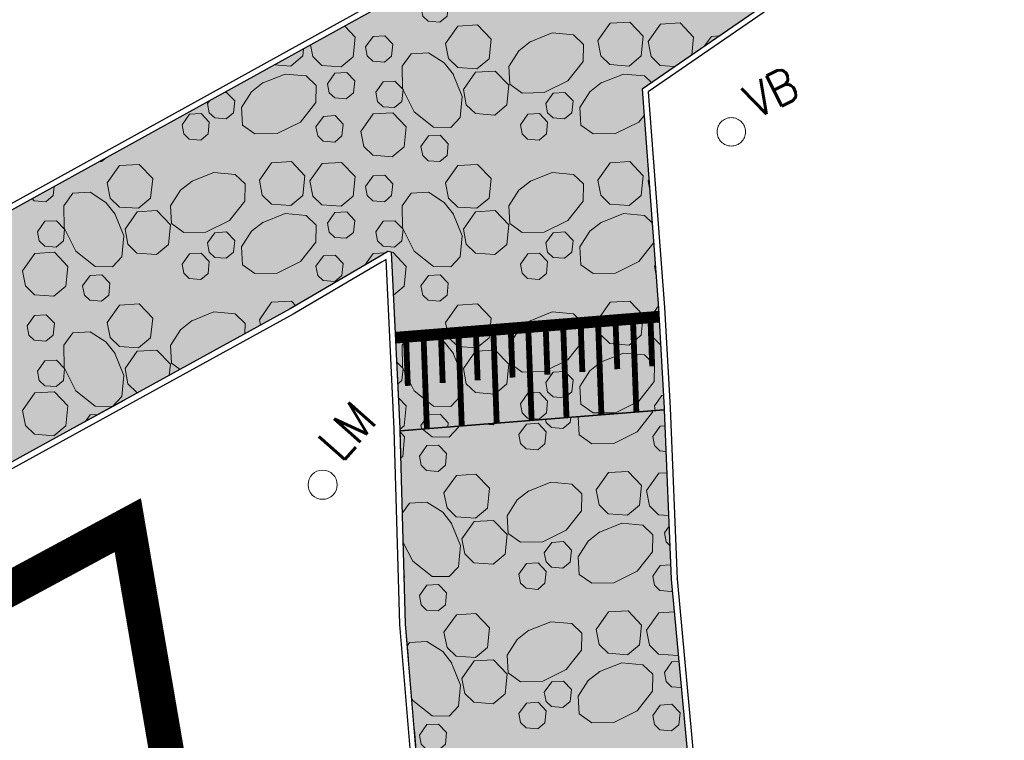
# Model space of a CAD drawing. Header units: metres. Extents: x 148316 to 148653, y 486436 to 486744.
# Tile 10 of 87: x 148396 to 148413, y 486546 to 486558. Entities that reach past the tile are written whole.
import ezdxf

# ---------------------------------------------------------------- set-up
doc = ezdxf.new("R2010")
doc.units = ezdxf.units.M
doc.header["$MEASUREMENT"] = 0
doc.linetypes.add('DGN Style 2', pattern=[3.0576, 1.83456, -1.22304])
for name, color, linetype, lineweight in [('BWR-nieuw-raster-betongranulaat 20%', 254, 'Continuous', 30), ('BWR-verw-band-opsluit 100x200_GV', 6, '1020w', 30), ('BWR-verw-situatie', 214, 'DGN Style 2', 13), ('N-WE-VW-MARKERING_DREMPEL-G', 7, 'Continuous', 30), ('TOP-L-topo objecten punt', 7, 'Continuous', 0), ('WVB-alg-werkgrens', 6, 'Continuous', 53), ('WVB-pen-dik 013', 1, 'Continuous', 0)]:
    doc.layers.add(name, color=color, linetype=linetype, lineweight=lineweight)
doc.styles.add('Style-STANDARD', font='STANDARD.shx')
doc.styles.add('Style-WORKING', font='WORKING.shx')
doc.linetypes.add('1020w', pattern='A,1.8,-0.3,["v",Style-WORKING,S=0.499998,R=0,X=-0.132,Y=-0.187],-2.1', length=4.2)
doc.linetypes.add('betonrugw', pattern='A,1,-1.1,["v",Style-WORKING,S=0.499998,R=0,X=-0.132,Y=-0.187],-2.1', length=4.2)

# ---------------------------------------------------------------- blocks, each defined once
blk = doc.blocks.new('16')
at = {"layer": 'TOP-L-topo objecten punt', "color": 7, "linetype": 'Continuous', "lineweight": 0}
blk.add_circle((0, 0), 0.25, dxfattribs=at)
at = {"layer": 'TOP-L-topo objecten punt', "color": 7, "linetype": 'Continuous', "lineweight": 0, "style": 'Style-STANDARD'}
blk.add_text('LM', height=0.6, dxfattribs=at).set_placement((0.483, 0))
blk = doc.blocks.new('14')
at = {"color": 0, "linetype": 'ByBlock', "lineweight": -2}
blk.add_circle((0, 0), 0.25, dxfattribs=at)
at = {"color": 0, "linetype": 'ByBlock', "lineweight": -2, "style": 'Style-STANDARD'}
blk.add_text('VB', height=0.6, dxfattribs=at).set_placement((0.483, 0))

msp = doc.modelspace()

# ---------------------------------------------------------------- hatches: boundary and pattern name
at = {"layer": 'BWR-nieuw-raster-betongranulaat 20%'}
msp.add_hatch(color=256, dxfattribs=at).paths.add_polyline_path([(148402.604, 486551.092), (148402.459, 486554.116), (148402.395, 486554.128), (148402.237, 486554.035), (148400.721, 486553.145), (148396.138, 486550.624), (148395.445, 486550.243), (148394.065, 486549.403), (148392.273, 486552.907), (148393.697, 486553.603), (148402.115, 486558.251), (148401.987, 486565.719), (148401.865, 486572.257), (148394.199, 486566.633), (148394.3, 486566.518), (148393.832, 486566.187), (148391.487, 486569.233), (148392.769, 486570.183), (148393.614, 486570.797), (148401.836, 486576.775), (148401.913, 486576.831), (148402.053, 486583.234), (148406.712, 486583.112), (148406.709, 486583.063), (148406.533, 486580.127), (148411.61, 486583.658), (148415.117, 486586.097), (148417.412, 486582.847), (148416.905, 486582.575), (148411.327, 486578.853), (148406.411, 486575.573), (148406.494, 486569.071), (148406.593, 486561.312), (148411.104, 486564.465), (148413.534, 486566.164), (148414.815, 486567.143), (148417.076, 486564.021), (148411.223, 486559.992), (148406.756, 486556.917), (148407.038, 486553.161), (148407.134, 486551.445), (148407.135, 486551.412), (148402.605, 486551.052)], flags=0)
at = {"layer": 'BWR-nieuw-raster-betongranulaat 20%', "extrusion": (0, 0, -1)}
msp.add_hatch(color=256, dxfattribs=at).paths.add_polyline_path([(-148407.255, 486548.508), (-148407.634, 486544.408), (-148407.151, 486544.383), (-148407.151, 486544.376), (-148403.455, 486544.134), (-148403.003, 486544.104), (-148402.7, 486547.738), (-148402.605, 486551.052), (-148407.135, 486551.412)], flags=0)

# ---------------------------------------------------------------- linework, layer by layer
at = {"layer": 'BWR-nieuw-raster-betongranulaat 20%', "flags": 128}
for points in [[(148393.697, 486553.603), (148402.115, 486558.251), (148401.987, 486565.719), (148401.865, 486572.257), (148394.199, 486566.633)], [(148411.223, 486559.992), (148406.756, 486556.917), (148407.038, 486553.161), (148407.134, 486551.445), (148407.135, 486551.412), (148402.605, 486551.052), (148402.604, 486551.092), (148402.459, 486554.116), (148402.395, 486554.128), (148402.237, 486554.035), (148400.721, 486553.145), (148396.138, 486550.624), (148395.445, 486550.243)]]:
    msp.add_lwpolyline(points, dxfattribs=at)
msp.add_lwpolyline([(148407.255, 486548.508), (148407.634, 486544.408), (148407.151, 486544.383), (148407.151, 486544.376), (148403.455, 486544.134), (148403.003, 486544.104), (148402.7, 486547.738), (148402.605, 486551.052), (148407.135, 486551.412)], close=True, dxfattribs=at)
at = {"layer": 'BWR-verw-band-opsluit 100x200_GV', "linetype": 'betonrugw', "flags": 128}
for points in [[(148392.229, 486552.997), (148393.651, 486553.692), (148402.014, 486558.309), (148401.887, 486565.717), (148401.769, 486572.062), (148394.265, 486566.558)], [(148417.133, 486563.939), (148411.28, 486559.91), (148406.86, 486556.867), (148407.138, 486553.168), (148407.138, 486553.167), (148407.234, 486551.451), (148407.234, 486551.449), (148407.355, 486548.512), (148407.355, 486548.517), (148407.734, 486544.417)], [(148402.903, 486544.096), (148402.6, 486547.732), (148402.504, 486551.088), (148402.365, 486553.994), (148402.288, 486553.949), (148400.77, 486553.058), (148396.186, 486550.536), (148395.495, 486550.156), (148394.111, 486549.314)]]:
    msp.add_lwpolyline(points, dxfattribs=at)
at = {"layer": 'BWR-verw-situatie'}
for p, q in [((148411.223, 486559.992), (148406.756, 486556.917)), ((148406.756, 486556.917), (148407.038, 486553.161)), ((148407.038, 486553.161), (148407.134, 486551.445)), ((148402.605, 486551.052), (148407.135, 486551.412)), ((148407.134, 486551.445), (148407.255, 486548.508)), ((148407.255, 486548.508), (148407.634, 486544.408))]:
    msp.add_line(p, q, dxfattribs=at)
at = {"layer": 'BWR-verw-situatie', "flags": 128}
for points in [[(148392.273, 486552.907), (148393.697, 486553.603), (148402.115, 486558.251)], [(148403.003, 486544.104), (148402.7, 486547.738), (148402.604, 486551.092), (148402.459, 486554.116), (148402.395, 486554.128), (148402.237, 486554.035), (148400.721, 486553.145), (148396.138, 486550.624), (148395.445, 486550.243), (148394.065, 486549.403)]]:
    msp.add_lwpolyline(points, dxfattribs=at)
at = {"layer": 'N-WE-VW-MARKERING_DREMPEL-G', "flags": 128}
for points, const_width in [([(148407.046, 486553.012), (148402.529, 486552.652)], 0.2), ([(148405.102, 486552.857), (148405.132, 486552.017)], 0.1), ([(148405.401, 486552.881), (148405.459, 486551.279)], 0.1), ([(148405.701, 486552.905), (148405.731, 486552.064)], 0.1), ([(148406, 486552.929), (148406.058, 486551.327)], 0.1), ([(148406.299, 486552.952), (148406.33, 486552.112)], 0.1), ([(148406.599, 486552.976), (148406.657, 486551.374)], 0.1), ([(148406.898, 486553), (148406.928, 486552.16)], 0.1), ([(148403.007, 486552.69), (148403.065, 486551.088)], 0.1), ([(148403.306, 486552.714), (148403.336, 486551.874)], 0.1), ([(148403.605, 486552.738), (148403.663, 486551.136)], 0.1), ([(148403.905, 486552.762), (148403.935, 486551.921)], 0.1), ([(148404.204, 486552.785), (148404.262, 486551.184)], 0.1), ([(148404.503, 486552.809), (148404.534, 486551.969)], 0.1), ([(148404.803, 486552.833), (148404.861, 486551.231)], 0.1), ([(148402.707, 486552.666), (148402.738, 486551.826)], 0.1)]:
    msp.add_lwpolyline(points, dxfattribs=dict(at, const_width=const_width))
at = {"layer": 'WVB-alg-werkgrens', "const_width": 0.6, "flags": 128}
msp.add_lwpolyline([(148548.149, 486682.039), (148429.135, 486597.978), (148424.723, 486596.403), (148422.293, 486596.275), (148409.921, 486585.871), (148409.991, 486591.673), (148399.824, 486591.795), (148399.666, 486578.585), (148362.388, 486546.945), (148366.864, 486540.289), (148385.843, 486553.051), (148390.082, 486545.198), (148397.936, 486549.438), (148405.482, 486505.39), (148415.064, 486470.684), (148423.293, 486449.926), (148506.104, 486508.865)], dxfattribs=at)
at = {"layer": 'WVB-pen-dik 013'}
for p, q in [((148399.303, 486556.668), (148399.34, 486556.719)), ((148406.858, 486555.341), (148406.873, 486555.361)), ((148406.884, 486555.215), (148406.858, 486555.341)), ((148406.966, 486553.876), (148406.983, 486553.899)), ((148406.858, 486552.948), (148407.035, 486553.196)), ((148400.212, 486552.865), (148400.193, 486552.961)), ((148406.982, 486551.4), (148406.966, 486551.483)), ((148402.976, 486551.081), (148402.963, 486551.148)), ((148407.138, 486549.304), (148407.217, 486549.419))]:
    msp.add_line(p, q, dxfattribs=at)
at = {"layer": 'WVB-pen-dik 013', "flags": 128}
for points in [[(148402.963, 486558.326), (148403.091, 486558.506), (148403.291, 486558.516), (148403.431, 486558.371), (148403.411, 486558.168), (148403.286, 486558.063), (148403.088, 486558.078), (148402.993, 486558.168), (148402.963, 486558.326)], [(148401.655, 486557.997), (148401.836, 486557.808), (148401.801, 486557.471), (148401.593, 486557.298), (148401.263, 486557.321), (148401.108, 486557.473), (148401.068, 486557.673)], [(148403.386, 486557.698), (148403.598, 486557.996), (148403.933, 486558.016), (148404.166, 486557.773), (148404.131, 486557.436), (148403.923, 486557.263), (148403.593, 486557.286), (148403.438, 486557.438), (148403.386, 486557.698)], [(148405.996, 486557.746), (148406.206, 486558.046), (148406.543, 486558.063), (148406.773, 486557.821), (148406.741, 486557.483), (148406.533, 486557.311), (148406.201, 486557.336), (148406.046, 486557.488), (148405.996, 486557.746)], [(148406.858, 486557.733), (148407.071, 486558.031), (148407.406, 486558.051), (148407.638, 486557.808), (148407.607, 486557.503)], [(148402.013, 486557.638), (148402.141, 486557.818), (148402.341, 486557.831), (148402.481, 486557.686), (148402.458, 486557.481), (148402.336, 486557.376), (148402.136, 486557.393), (148402.043, 486557.483), (148402.013, 486557.638)], [(148404.823, 486557.721), (148405.216, 486557.878), (148405.578, 486557.846), (148405.748, 486557.681), (148405.743, 486557.388), (148405.481, 486557.056), (148405.078, 486556.856), (148404.701, 486556.848), (148404.486, 486557.001), (148404.468, 486557.303), (148404.641, 486557.573), (148404.841, 486557.731)], [(148407.828, 486557.655), (148407.943, 486557.818), (148408.077, 486557.827)], [(148407.318, 486557.304), (148407.066, 486557.321), (148406.911, 486557.473), (148406.858, 486557.733)], [(148400.95, 486557.608), (148400.938, 486557.483), (148400.731, 486557.311), (148400.45, 486557.332)], [(148403.511, 486557.183), (148403.668, 486556.791), (148403.633, 486556.428), (148403.473, 486556.258), (148403.181, 486556.263), (148402.848, 486556.526), (148402.646, 486556.928), (148402.641, 486557.306), (148402.793, 486557.521), (148403.093, 486557.538), (148403.363, 486557.366), (148403.521, 486557.166)], [(148400.238, 486557.016), (148400.633, 486557.173), (148400.993, 486557.141), (148401.166, 486556.976), (148401.158, 486556.686), (148400.898, 486556.351), (148400.496, 486556.151), (148400.116, 486556.146), (148399.901, 486556.296), (148399.883, 486556.601), (148400.058, 486556.868), (148400.256, 486557.026)], [(148401.363, 486557.008), (148401.488, 486557.191), (148401.691, 486557.201), (148401.831, 486557.056), (148401.808, 486556.851), (148401.683, 486556.748), (148401.486, 486556.763), (148401.391, 486556.853), (148401.363, 486557.008)], [(148403.691, 486556.906), (148403.901, 486557.206), (148404.236, 486557.223), (148404.468, 486556.981), (148404.436, 486556.643), (148404.228, 486556.471), (148403.896, 486556.496), (148403.741, 486556.648), (148403.691, 486556.906)], [(148406.041, 486557.016), (148406.436, 486557.173), (148406.796, 486557.141), (148406.915, 486557.027)], [(148402.188, 486556.861), (148402.316, 486557.041), (148402.516, 486557.051), (148402.656, 486556.906), (148402.636, 486556.703), (148402.511, 486556.598), (148402.313, 486556.613), (148402.218, 486556.703), (148402.188, 486556.861)], [(148406.79, 486556.465), (148406.701, 486556.351), (148406.298, 486556.151), (148405.918, 486556.146), (148405.703, 486556.296), (148405.686, 486556.601), (148405.861, 486556.868), (148406.058, 486557.026)], [(148399.588, 486556.855), (148399.631, 486556.858), (148399.771, 486556.713), (148399.748, 486556.508), (148399.623, 486556.406), (148399.426, 486556.421), (148399.333, 486556.511), (148399.303, 486556.668)], [(148405.106, 486556.668), (148405.233, 486556.846), (148405.433, 486556.858), (148405.573, 486556.713), (148405.551, 486556.508), (148405.426, 486556.406), (148405.228, 486556.421), (148405.136, 486556.511), (148405.106, 486556.668)], [(148398.868, 486556.303), (148398.996, 486556.483), (148399.196, 486556.496), (148399.333, 486556.348), (148399.313, 486556.146), (148399.191, 486556.041), (148398.991, 486556.058), (148398.898, 486556.148), (148398.868, 486556.303)], [(148401.163, 486556.268), (148401.291, 486556.448), (148401.491, 486556.461), (148401.631, 486556.316), (148401.608, 486556.111), (148401.486, 486556.006), (148401.286, 486556.023), (148401.193, 486556.113), (148401.163, 486556.268)], [(148401.933, 486556.191), (148402.143, 486556.491), (148402.481, 486556.508), (148402.711, 486556.266), (148402.678, 486555.928), (148402.471, 486555.756), (148402.138, 486555.781), (148401.983, 486555.933), (148401.933, 486556.191)], [(148404.671, 486556.303), (148404.798, 486556.483), (148404.998, 486556.496), (148405.136, 486556.348), (148405.116, 486556.146), (148404.993, 486556.041), (148404.793, 486556.058), (148404.701, 486556.148), (148404.671, 486556.303)], [(148402.963, 486555.933), (148403.091, 486556.113), (148403.291, 486556.123), (148403.431, 486555.978), (148403.411, 486555.776), (148403.286, 486555.671), (148403.088, 486555.686), (148402.993, 486555.776), (148402.963, 486555.933)], [(148397.563, 486555.738), (148397.483, 486555.671), (148397.447, 486555.673)], [(148397.583, 486555.306), (148397.796, 486555.603), (148398.131, 486555.623), (148398.363, 486555.381), (148398.328, 486555.043), (148398.121, 486554.871), (148397.791, 486554.893), (148397.636, 486555.046), (148397.583, 486555.306)], [(148400.193, 486555.353), (148400.403, 486555.653), (148400.741, 486555.671), (148400.971, 486555.428), (148400.938, 486555.091), (148400.731, 486554.918), (148400.398, 486554.943), (148400.243, 486555.096), (148400.193, 486555.353)], [(148401.056, 486555.341), (148401.268, 486555.638), (148401.603, 486555.658), (148401.836, 486555.416), (148401.801, 486555.078), (148401.593, 486554.906), (148401.263, 486554.928), (148401.108, 486555.081), (148401.056, 486555.341)], [(148403.386, 486555.306), (148403.598, 486555.603), (148403.933, 486555.623), (148404.166, 486555.381), (148404.131, 486555.043), (148403.923, 486554.871), (148403.593, 486554.893), (148403.438, 486555.046), (148403.386, 486555.306)], [(148405.996, 486555.353), (148406.206, 486555.653), (148406.543, 486555.671), (148406.773, 486555.428), (148406.741, 486555.091), (148406.533, 486554.918), (148406.201, 486554.943), (148406.046, 486555.096), (148405.996, 486555.353)], [(148399.021, 486555.328), (148399.413, 486555.486), (148399.776, 486555.453), (148399.946, 486555.288), (148399.941, 486554.996), (148399.678, 486554.663), (148399.276, 486554.463), (148398.898, 486554.456), (148398.683, 486554.608), (148398.666, 486554.911), (148398.838, 486555.181), (148399.038, 486555.338)], [(148402.013, 486555.246), (148402.141, 486555.426), (148402.341, 486555.438), (148402.481, 486555.293), (148402.458, 486555.088), (148402.336, 486554.983), (148402.136, 486555.001), (148402.043, 486555.091), (148402.013, 486555.246)], [(148404.823, 486555.328), (148405.216, 486555.486), (148405.578, 486555.453), (148405.748, 486555.288), (148405.743, 486554.996), (148405.481, 486554.663), (148405.078, 486554.463), (148404.701, 486554.456), (148404.486, 486554.608), (148404.468, 486554.911), (148404.641, 486555.181), (148404.841, 486555.338)], [(148396.673, 486555.246), (148396.656, 486555.088), (148396.533, 486554.983), (148396.333, 486555.001), (148396.295, 486555.038)], [(148397.708, 486554.791), (148397.866, 486554.398), (148397.831, 486554.036), (148397.671, 486553.866), (148397.378, 486553.871), (148397.046, 486554.133), (148396.843, 486554.536), (148396.838, 486554.913), (148396.991, 486555.128), (148397.291, 486555.146), (148397.561, 486554.973), (148397.718, 486554.773)], [(148403.511, 486554.791), (148403.668, 486554.398), (148403.633, 486554.036), (148403.473, 486553.866), (148403.181, 486553.871), (148402.848, 486554.133), (148402.646, 486554.536), (148402.641, 486554.913), (148402.793, 486555.128), (148403.093, 486555.146), (148403.363, 486554.973), (148403.521, 486554.773)], [(148397.888, 486554.513), (148398.098, 486554.813), (148398.433, 486554.831), (148398.666, 486554.588), (148398.633, 486554.251), (148398.426, 486554.078), (148398.093, 486554.103), (148397.938, 486554.256), (148397.888, 486554.513)], [(148400.238, 486554.623), (148400.633, 486554.781), (148400.993, 486554.748), (148401.166, 486554.583), (148401.158, 486554.293), (148400.898, 486553.958), (148400.496, 486553.758), (148400.116, 486553.753), (148399.901, 486553.903), (148399.883, 486554.208), (148400.058, 486554.476), (148400.256, 486554.633)], [(148401.363, 486554.616), (148401.488, 486554.798), (148401.691, 486554.808), (148401.831, 486554.663), (148401.808, 486554.458), (148401.683, 486554.356), (148401.486, 486554.371), (148401.391, 486554.461), (148401.363, 486554.616)], [(148403.691, 486554.513), (148403.901, 486554.813), (148404.236, 486554.831), (148404.468, 486554.588), (148404.436, 486554.251), (148404.228, 486554.078), (148403.896, 486554.103), (148403.741, 486554.256), (148403.691, 486554.513)], [(148406.041, 486554.623), (148406.436, 486554.781), (148406.796, 486554.748), (148406.928, 486554.621)], [(148396.386, 486554.468), (148396.513, 486554.648), (148396.713, 486554.658), (148396.853, 486554.513), (148396.833, 486554.311), (148396.708, 486554.206), (148396.511, 486554.221), (148396.416, 486554.311), (148396.386, 486554.468)], [(148402.188, 486554.468), (148402.316, 486554.648), (148402.516, 486554.658), (148402.656, 486554.513), (148402.636, 486554.311), (148402.511, 486554.206), (148402.313, 486554.221), (148402.218, 486554.311), (148402.188, 486554.468)], [(148406.954, 486554.284), (148406.701, 486553.958), (148406.298, 486553.758), (148405.918, 486553.753), (148405.703, 486553.903), (148405.686, 486554.208), (148405.861, 486554.476), (148406.058, 486554.633)], [(148399.303, 486554.276), (148399.431, 486554.453), (148399.631, 486554.466), (148399.771, 486554.321), (148399.748, 486554.116), (148399.623, 486554.013), (148399.426, 486554.028), (148399.333, 486554.118), (148399.303, 486554.276)], [(148405.106, 486554.276), (148405.233, 486554.453), (148405.433, 486554.466), (148405.573, 486554.321), (148405.551, 486554.116), (148405.426, 486554.013), (148405.228, 486554.028), (148405.136, 486554.118), (148405.106, 486554.276)], [(148396.131, 486553.798), (148396.341, 486554.098), (148396.678, 486554.116), (148396.908, 486553.873), (148396.876, 486553.536), (148396.668, 486553.363), (148396.336, 486553.388), (148396.181, 486553.541), (148396.131, 486553.798)], [(148398.868, 486553.911), (148398.996, 486554.091), (148399.196, 486554.103), (148399.333, 486553.956), (148399.313, 486553.753), (148399.191, 486553.648), (148398.991, 486553.666), (148398.898, 486553.756), (148398.868, 486553.911)], [(148402.003, 486553.898), (148402.143, 486554.098), (148402.364, 486554.11)], [(148402.459, 486554.115), (148402.481, 486554.116), (148402.711, 486553.873), (148402.678, 486553.536), (148402.494, 486553.383)], [(148404.671, 486553.911), (148404.798, 486554.091), (148404.998, 486554.103), (148405.136, 486553.956), (148405.116, 486553.753), (148404.993, 486553.648), (148404.793, 486553.666), (148404.701, 486553.756), (148404.671, 486553.911)], [(148401.163, 486553.876), (148401.291, 486554.056), (148401.491, 486554.068), (148401.631, 486553.923), (148401.608, 486553.718), (148401.486, 486553.613), (148401.286, 486553.631), (148401.193, 486553.721), (148401.163, 486553.876)], [(148406.996, 486553.721), (148406.996, 486553.721), (148406.966, 486553.876)], [(148397.161, 486553.541), (148397.288, 486553.721), (148397.488, 486553.731), (148397.628, 486553.586), (148397.608, 486553.383), (148397.483, 486553.278), (148397.286, 486553.293), (148397.191, 486553.383), (148397.161, 486553.541)], [(148402.963, 486553.541), (148403.091, 486553.721), (148403.291, 486553.731), (148403.431, 486553.586), (148403.411, 486553.383), (148403.286, 486553.278), (148403.088, 486553.293), (148402.993, 486553.383), (148402.963, 486553.541)], [(148400.193, 486552.961), (148400.403, 486553.261), (148400.741, 486553.278), (148400.815, 486553.2)], [(148405.996, 486552.961), (148406.206, 486553.261), (148406.543, 486553.278), (148406.773, 486553.036), (148406.741, 486552.698), (148406.533, 486552.526), (148406.201, 486552.551), (148406.046, 486552.703), (148405.996, 486552.961)], [(148397.583, 486552.913), (148397.796, 486553.211), (148398.131, 486553.231), (148398.363, 486552.988), (148398.328, 486552.651), (148398.121, 486552.478), (148397.791, 486552.501), (148397.636, 486552.653), (148397.583, 486552.913)], [(148399.021, 486552.936), (148399.413, 486553.093), (148399.776, 486553.061), (148399.946, 486552.896), (148399.943, 486552.717)], [(148403.386, 486552.913), (148403.598, 486553.211), (148403.933, 486553.231), (148404.166, 486552.988), (148404.131, 486552.651), (148403.923, 486552.478), (148403.593, 486552.501), (148403.438, 486552.653), (148403.386, 486552.913)], [(148404.823, 486552.936), (148405.216, 486553.093), (148405.578, 486553.061), (148405.748, 486552.896), (148405.743, 486552.603), (148405.481, 486552.271), (148405.078, 486552.071), (148404.701, 486552.063), (148404.486, 486552.216), (148404.468, 486552.518), (148404.641, 486552.788), (148404.841, 486552.946)], [(148396.211, 486552.853), (148396.338, 486553.033), (148396.538, 486553.046), (148396.678, 486552.901), (148396.656, 486552.696), (148396.533, 486552.591), (148396.333, 486552.608), (148396.241, 486552.698), (148396.211, 486552.853)], [(148398.835, 486552.108), (148398.683, 486552.216), (148398.666, 486552.518), (148398.838, 486552.788), (148399.038, 486552.946)], [(148407.073, 486552.535), (148407.066, 486552.536), (148406.911, 486552.688), (148406.858, 486552.948)], [(148397.708, 486552.398), (148397.866, 486552.006), (148397.831, 486551.643), (148397.671, 486551.473), (148397.378, 486551.478), (148397.046, 486551.741), (148396.843, 486552.143), (148396.838, 486552.521), (148396.991, 486552.736), (148397.291, 486552.753), (148397.561, 486552.581), (148397.718, 486552.381)], [(148403.511, 486552.398), (148403.668, 486552.006), (148403.633, 486551.643), (148403.473, 486551.473), (148403.181, 486551.478), (148402.848, 486551.741), (148402.646, 486552.143), (148402.641, 486552.521), (148402.793, 486552.736), (148403.093, 486552.753), (148403.363, 486552.581), (148403.521, 486552.381)], [(148397.888, 486552.121), (148398.098, 486552.421), (148398.433, 486552.438), (148398.666, 486552.196), (148398.647, 486552.004)], [(148403.691, 486552.121), (148403.901, 486552.421), (148404.236, 486552.438), (148404.468, 486552.196), (148404.436, 486551.858), (148404.228, 486551.686), (148403.896, 486551.711), (148403.741, 486551.863), (148403.691, 486552.121)], [(148396.386, 486552.076), (148396.513, 486552.256), (148396.713, 486552.266), (148396.853, 486552.121), (148396.833, 486551.918), (148396.708, 486551.813), (148396.511, 486551.828), (148396.416, 486551.918), (148396.386, 486552.076)], [(148402.549, 486552.231), (148402.656, 486552.121), (148402.636, 486551.918), (148402.567, 486551.86)], [(148406.041, 486552.231), (148406.436, 486552.388), (148406.796, 486552.356), (148406.968, 486552.191), (148406.961, 486551.901), (148406.701, 486551.566), (148406.298, 486551.366), (148405.918, 486551.361), (148405.703, 486551.511), (148405.686, 486551.816), (148405.861, 486552.083), (148406.058, 486552.241)], [(148398.111, 486551.709), (148398.093, 486551.711), (148397.938, 486551.863), (148397.888, 486552.121)], [(148405.106, 486551.883), (148405.233, 486552.061), (148405.433, 486552.073), (148405.573, 486551.928), (148405.551, 486551.723), (148405.426, 486551.621), (148405.228, 486551.636), (148405.136, 486551.726), (148405.106, 486551.883)], [(148396.131, 486551.406), (148396.341, 486551.706), (148396.678, 486551.723), (148396.908, 486551.481), (148396.876, 486551.143), (148396.668, 486550.971), (148396.336, 486550.996), (148396.181, 486551.148), (148396.131, 486551.406)], [(148402.579, 486551.62), (148402.711, 486551.481), (148402.678, 486551.143), (148402.604, 486551.082)], [(148404.671, 486551.518), (148404.798, 486551.698), (148404.998, 486551.711), (148405.136, 486551.563), (148405.116, 486551.361), (148404.993, 486551.256), (148404.793, 486551.273), (148404.701, 486551.363), (148404.671, 486551.518)], [(148406.966, 486551.483), (148407.093, 486551.663), (148407.122, 486551.665)], [(148406.934, 486551.396), (148406.933, 486551.374), (148406.673, 486551.039), (148406.271, 486550.839), (148405.891, 486550.834), (148405.676, 486550.984), (148405.658, 486551.289), (148405.662, 486551.295)], [(148397.206, 486551.211), (148397.288, 486551.328), (148397.431, 486551.335)], [(148402.963, 486551.148), (148403.091, 486551.328), (148403.291, 486551.338), (148403.431, 486551.193), (148403.423, 486551.117)], [(148405.533, 486551.285), (148405.523, 486551.196), (148405.398, 486551.094), (148405.201, 486551.109), (148405.108, 486551.199), (148405.098, 486551.25)], [(148403.607, 486551.131), (148403.606, 486551.116), (148403.446, 486550.946), (148403.153, 486550.951), (148402.987, 486551.082)], [(148404.227, 486551.181), (148404.201, 486551.159), (148404.071, 486551.168)], [(148404.643, 486550.991), (148404.771, 486551.171), (148404.971, 486551.184), (148405.108, 486551.036), (148405.088, 486550.834), (148404.966, 486550.729), (148404.766, 486550.746), (148404.673, 486550.836), (148404.643, 486550.991)], [(148406.938, 486550.956), (148407.066, 486551.136), (148407.147, 486551.141)], [(148402.606, 486551.035), (148402.683, 486550.954), (148402.651, 486550.616), (148402.618, 486550.589)], [(148407.165, 486550.702), (148407.061, 486550.711), (148406.968, 486550.801), (148406.938, 486550.956)], [(148402.936, 486550.621), (148403.063, 486550.801), (148403.263, 486550.811), (148403.403, 486550.666), (148403.383, 486550.464), (148403.258, 486550.359), (148403.061, 486550.374), (148402.966, 486550.464), (148402.936, 486550.621)], [(148403.358, 486549.994), (148403.571, 486550.291), (148403.906, 486550.311), (148404.138, 486550.069), (148404.103, 486549.731), (148403.896, 486549.559), (148403.566, 486549.581), (148403.411, 486549.734), (148403.358, 486549.994)], [(148405.968, 486550.041), (148406.178, 486550.341), (148406.516, 486550.359), (148406.746, 486550.116), (148406.713, 486549.779), (148406.506, 486549.606), (148406.173, 486549.631), (148406.018, 486549.784), (148405.968, 486550.041)], [(148406.831, 486550.029), (148407.043, 486550.326), (148407.18, 486550.334)], [(148404.796, 486550.016), (148405.188, 486550.174), (148405.551, 486550.141), (148405.721, 486549.976), (148405.716, 486549.684), (148405.453, 486549.351), (148405.051, 486549.151), (148404.673, 486549.144), (148404.458, 486549.296), (148404.441, 486549.599), (148404.613, 486549.869), (148404.813, 486550.026)], [(148407.21, 486549.604), (148407.038, 486549.616), (148406.883, 486549.769), (148406.831, 486550.029)], [(148402.645, 486549.647), (148402.766, 486549.816), (148403.066, 486549.834), (148403.336, 486549.661), (148403.493, 486549.461)], [(148403.483, 486549.479), (148403.641, 486549.086), (148403.606, 486548.724), (148403.446, 486548.554), (148403.153, 486548.559), (148402.821, 486548.821), (148402.66, 486549.141)], [(148403.663, 486549.201), (148403.873, 486549.501), (148404.208, 486549.519), (148404.441, 486549.276), (148404.408, 486548.939), (148404.201, 486548.766), (148403.868, 486548.791), (148403.713, 486548.944), (148403.663, 486549.201)], [(148406.013, 486549.311), (148406.408, 486549.469), (148406.768, 486549.436), (148406.941, 486549.271), (148406.933, 486548.981), (148406.673, 486548.646), (148406.271, 486548.446), (148405.891, 486548.441), (148405.676, 486548.591), (148405.658, 486548.896), (148405.833, 486549.164), (148406.031, 486549.321)], [(148407.231, 486549.087), (148407.166, 486549.149), (148407.138, 486549.304)], [(148405.078, 486548.964), (148405.206, 486549.141), (148405.406, 486549.154), (148405.546, 486549.009), (148405.523, 486548.804), (148405.398, 486548.701), (148405.201, 486548.716), (148405.108, 486548.806), (148405.078, 486548.964)], [(148404.643, 486548.599), (148404.771, 486548.779), (148404.971, 486548.791), (148405.108, 486548.644), (148405.088, 486548.441), (148404.966, 486548.336), (148404.766, 486548.354), (148404.673, 486548.444), (148404.643, 486548.599)], [(148406.938, 486548.564), (148407.066, 486548.744), (148407.245, 486548.755)], [(148402.676, 486548.568), (148402.683, 486548.561), (148402.678, 486548.508)], [(148407.273, 486548.312), (148407.261, 486548.301), (148407.061, 486548.319), (148406.968, 486548.409), (148406.938, 486548.564)], [(148402.936, 486548.229), (148403.063, 486548.409), (148403.263, 486548.419), (148403.403, 486548.274), (148403.383, 486548.071), (148403.258, 486547.966), (148403.061, 486547.981), (148402.966, 486548.071), (148402.936, 486548.229)], [(148403.358, 486547.601), (148403.571, 486547.899), (148403.906, 486547.919), (148404.138, 486547.676), (148404.103, 486547.339), (148403.896, 486547.166), (148403.566, 486547.189), (148403.411, 486547.341), (148403.358, 486547.601)], [(148405.968, 486547.649), (148406.178, 486547.949), (148406.516, 486547.966), (148406.746, 486547.724), (148406.713, 486547.386), (148406.506, 486547.214), (148406.173, 486547.239), (148406.018, 486547.391), (148405.968, 486547.649)], [(148406.831, 486547.636), (148407.043, 486547.934), (148407.307, 486547.949)], [(148404.796, 486547.624), (148405.188, 486547.781), (148405.551, 486547.749), (148405.721, 486547.584), (148405.716, 486547.291), (148405.453, 486546.959), (148405.051, 486546.759), (148404.673, 486546.751), (148404.458, 486546.904), (148404.441, 486547.206), (148404.613, 486547.476), (148404.813, 486547.634)], [(148407.375, 486547.207), (148407.368, 486547.201), (148407.038, 486547.224), (148406.883, 486547.376), (148406.831, 486547.636)], [(148402.73, 486547.374), (148402.766, 486547.424), (148403.066, 486547.441), (148403.336, 486547.269), (148403.493, 486547.069)], [(148403.483, 486547.086), (148403.641, 486546.694), (148403.606, 486546.331), (148403.446, 486546.161), (148403.153, 486546.166), (148402.821, 486546.429), (148402.807, 486546.456)], [(148403.663, 486546.809), (148403.873, 486547.109), (148404.208, 486547.126), (148404.441, 486546.884), (148404.408, 486546.546), (148404.201, 486546.374), (148403.868, 486546.399), (148403.713, 486546.551), (148403.663, 486546.809)], [(148406.013, 486546.919), (148406.408, 486547.076), (148406.768, 486547.044), (148406.941, 486546.879), (148406.933, 486546.589), (148406.673, 486546.254), (148406.271, 486546.054), (148405.891, 486546.049), (148405.676, 486546.199), (148405.658, 486546.504), (148405.833, 486546.771), (148406.031, 486546.929)], [(148407.138, 486546.911), (148407.263, 486547.094), (148407.385, 486547.1)], [(148407.426, 486546.654), (148407.261, 486546.666), (148407.166, 486546.756), (148407.138, 486546.911)], [(148405.078, 486546.571), (148405.206, 486546.749), (148405.406, 486546.761), (148405.546, 486546.616), (148405.523, 486546.411), (148405.398, 486546.309), (148405.201, 486546.324), (148405.108, 486546.414), (148405.078, 486546.571)], [(148404.643, 486546.206), (148404.771, 486546.386), (148404.971, 486546.399), (148405.108, 486546.251), (148405.088, 486546.049), (148404.966, 486545.944), (148404.766, 486545.961), (148404.673, 486546.051), (148404.643, 486546.206)], [(148406.938, 486546.171), (148407.066, 486546.351), (148407.266, 486546.364), (148407.406, 486546.219), (148407.383, 486546.014), (148407.261, 486545.909), (148407.061, 486545.926), (148406.968, 486546.016), (148406.938, 486546.171)], [(148402.936, 486545.836), (148403.063, 486546.016), (148403.263, 486546.026), (148403.403, 486545.881), (148403.383, 486545.679), (148403.258, 486545.574), (148403.061, 486545.589), (148402.966, 486545.679), (148402.936, 486545.836)]]:
    msp.add_lwpolyline(points, dxfattribs=at)

# ---------------------------------------------------------------- block references
at = {"layer": 'BWR-verw-situatie', "xscale": 0.9749999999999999, "yscale": 0.9749999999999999, "zscale": 0.65, "rotation": 26.84902548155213}
msp.add_blockref('14', (148408.285, 486556.182), dxfattribs=at)
at = {"layer": 'TOP-L-topo objecten punt', "color": 7, "linetype": 'Continuous', "lineweight": 0, "rotation": 48.44226103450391}
msp.add_blockref('16', (148401.277, 486550.13), dxfattribs=at)
msp.add_blockref('16', (148401.277, 486550.13), dxfattribs=at)

doc.saveas('drawing.dxf')
